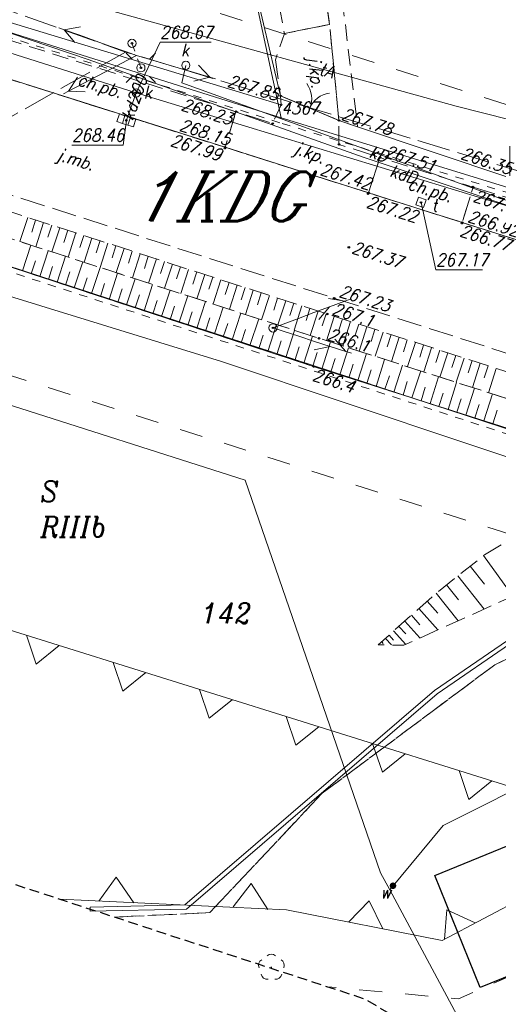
# Model space of a CAD drawing. Header units: metres. Extents: x 7435600 to 7436400, y 5537603 to 5538250.
# Tile 6 of 43: x 7435818 to 7435847, y 5537941 to 5538000. Entities that reach past the tile are written whole.
import ezdxf
from ezdxf.enums import TextEntityAlignment as Align

# ---------------------------------------------------------------- set-up
doc = ezdxf.new("R2010")
doc.units = ezdxf.units.M
doc.header["$MEASUREMENT"] = 0
for name, pattern in [('0.5_0.5', [1, 0.5, -0.5]), ('1.4_1.4', [2.8, 1.4, -1.4]), ('1.5_0.5', [2, 1.5, -0.5]), ('2', [0.9, 0.6, -0.3]), ('218-500', [1, 0.5, -0.5]), ('219-500', [0]), ('3117-500', [0]), ('ktok02-500', [0]), ('mz1.0_0.5', [1.5, 1, -0.5]), ('mz1.25_0.5', [1.75, 1.25, -0.5]), ('mz2.0_0.5', [2.5, 2, -0.5]), ('sm05_500', [1, 0.5, -0.5])]:
    doc.linetypes.add(name, pattern=pattern)
doc.layers.get('0').update_dxf_attribs({"color": 2, "linetype": 'CONTINUOUS', "lineweight": 5})
doc.layers.add('!ramka', color=2, linetype='CONTINUOUS', lineweight=0)
for name, color, linetype in [('000 Inne (niezydentyfikowane)', 7, 'CONTINUOUS'), ('140-Punkty robocze', 7, 'CONTINUOUS'), ('203-Punkt załamania granicy działki nie stabilizowany', 7, 'CONTINUOUS'), ('203-Punkt załamania granicy działki nie stabilizowany-Atr104', 7, 'CONTINUOUS'), ('209-Opis konturu klasyfikacyjnego', 7, 'CONTINUOUS'), ('210-Oznaczenie użytku', 7, 'CONTINUOUS'), ('211-Nr działki', 7, 'CONTINUOUS'), ('217-Granica konturu klasyfikcyjnego', 7, 'CONTINUOUS'), ('218-Granica użytku', 7, 'CONTINUOUS'), ('218-Granica użytku po granicy działki', 7, 'CONTINUOUS'), ('219-Linia granicy', 7, 'CONTINUOUS'), ('312-Budynek (powierzchnia)', 7, 'CONTINUOUS'), ('403-Punkt określonej wysokości', 7, 'CONTINUOUS'), ('995-Tekst dodatkowy duży', 7, 'CONTINUOUS'), ('brama (linia)', 7, 'CONTINUOUS'), ('brama (linia) - symbol', 7, 'CONTINUOUS'), ('chodnik (powierzchnia)', 7, 'CONTINUOUS'), ('chodnik (powierzchnia)-Atr17', 7, 'CONTINUOUS'), ('drzewo liściaste (punkt)', 7, 'CONTINUOUS'), ('jezdnia (powierzchnia)', 7, 'CONTINUOUS'), ('jezdnia (powierzchnia)-Atr17', 7, 'CONTINUOUS'), ('kratka ściekowa (punkt)', 7, 'CONTINUOUS'), ('krawężnik (linia)', 7, 'CONTINUOUS'), ('latarnia na słupie lub maszcie (punkt)', 7, 'CONTINUOUS'), ('Miejsce błędu lub ostrzeżenia po kontroli', 7, 'CONTINUOUS'), ('Nieprzekraczalna linia zabudowy', 7, 'CONTINUOUS'), ('ogrodzenie trwałe (linia)', 7, 'CONTINUOUS'), ('przewód elektroenergetyczny niskiego napięcia (linia) - symbol', 7, 'CONTINUOUS'), ('przewód gazowy (linia)', 7, 'CONTINUOUS'), ('przewód kanalizacyjny (linia)', 7, 'CONTINUOUS'), ('przewód kanalizacyjny (linia)-Atr1', 7, 'CONTINUOUS'), ('przewód telekomunikacyjny (linia)', 7, 'CONTINUOUS'), ('przewód telekomunikacyjny (linia) - symbol', 7, 'CONTINUOUS'), ('przewód telekomunikacyjny (linia)-Atr1', 7, 'CONTINUOUS'), ('przewód telekomunikacyjny - projektowany lub w budowie (linia) - ob. projektowany', 7, 'CONTINUOUS'), ('przewód wodociągowy (linia)', 7, 'CONTINUOUS'), ('punkt o określonej wysokości (sieć kanalizacyjna)', 7, 'CONTINUOUS'), ('punkt o określonej wysokości (sieć kanalizacyjna)-Atr2', 7, 'CONTINUOUS'), ('punkt o określonej wysokości (sieć telekomunikacyjna)', 7, 'CONTINUOUS'), ('punkt o określonej wysokości (sieć telekomunikacyjna)-Atr2', 7, 'CONTINUOUS'), ('punkt wysokościowy naturalny', 7, 'CONTINUOUS'), ('punkt wysokościowy naturalny-Atr2', 7, 'CONTINUOUS'), ('punkt wysokościowy sztuczny', 7, 'CONTINUOUS'), ('punkt wysokościowy sztuczny-Atr2', 7, 'CONTINUOUS'), ('rów przydrożny (linia)', 7, 'CONTINUOUS'), ('skarpa nieumocniona (powierzchnia)', 7, 'CONTINUOUS'), ('studzienka kwadratowa - przewód telekomunikacyjny (punkt)', 7, 'CONTINUOUS'), ('studzienka kwadratowa - przewód telekomunikacyjny (punkt)-Atr17', 7, 'CONTINUOUS'), ('słup (punkt)', 7, 'CONTINUOUS'), ('słup łączony (linia)', 7, 'CONTINUOUS'), ('słup łączony (linia) - symbol', 7, 'CONTINUOUS'), ('właz okrągły - siec kanalizacyjna (punkt)', 7, 'CONTINUOUS'), ('właz okrągły - siec kanalizacyjna (punkt)-Atr17', 7, 'CONTINUOUS'), ('Zakres', 7, 'CONTINUOUS'), ('zasuwa - siec wodociągowa (punkt)', 7, 'CONTINUOUS'), ('zasuwa - siec wodociągowa (punkt)-Atr17', 7, 'CONTINUOUS')]:
    doc.layers.add(name, color=color, linetype=linetype)
doc.styles.get("Standard").update_dxf_attribs({"font": 'italic_1250.shx', "width": 0.75})
doc.linetypes.add('902-500', pattern='A,3.75,0,[1,ksztalty.shx,S=0.5,R=0,X=0,Y=0],3.75', length=7.5)

# ---------------------------------------------------------------- blocks, each defined once
blk = doc.blocks.new('203')
at = {"linetype": 'Continuous', "lineweight": 0}
h = blk.add_hatch(color=0, dxfattribs=at)
edge = h.paths.add_edge_path()
edge.add_arc((0, 0), 0.045, 0, 360)
blk = doc.blocks.new('SM05')
at = {"color": 0, "linetype": 'Continuous', "lineweight": 13}
blk.add_circle((0, 0), 0.25, dxfattribs=at)
blk = doc.blocks.new('US22')
at = {"color": 0, "linetype": 'Continuous', "lineweight": 13}
blk.add_circle((0, 0), 0.25, dxfattribs=at)
blk = doc.blocks.new('SM011')
at = {"color": 0, "linetype": 'Continuous', "lineweight": 13}
for p, q in [((-0.53, 0.531), (-0.883, 0.884)), ((0.531, 0.531), (0.884, 0.884)), ((-0.53, -0.53), (-0.883, -0.883)), ((0.531, -0.53), (0.884, -0.883))]:
    blk.add_line(p, q, dxfattribs=at)
blk = doc.blocks.new('US05')
at = {"color": 0, "linetype": 'Continuous', "lineweight": 13}
for p, q in [((-0.525, -0.25), (-0.525, 0.25)), ((-0.525, 0.25), (-0.175, 0.25)), ((-0.175, -0.25), (-0.175, 0.25)), ((-0.175, 0.25), (0.175, 0.25)), ((0.175, -0.25), (0.175, 0.25)), ((0.175, 0.25), (0.525, 0.25)), ((0.525, -0.25), (0.525, 0.25)), ((-0.525, -0.25), (-0.175, -0.25)), ((-0.175, -0.25), (0.175, -0.25)), ((0.175, -0.25), (0.525, -0.25))]:
    blk.add_line(p, q, dxfattribs=at)
blk = doc.blocks.new('US25')
at = {"linetype": 'Continuous', "lineweight": 0}
h = blk.add_hatch(color=0, dxfattribs=at)
edge = h.paths.add_edge_path()
edge.add_arc((0, 0), 0.2, 0, 360)
blk = doc.blocks.new('OP021')
at = {"linetype": 'Continuous', "lineweight": 13}
h = blk.add_hatch(color=0, dxfattribs=at)
edge = h.paths.add_edge_path()
edge.add_arc((0, 0), 0.05, 0, 360)
at = {"color": 0, "linetype": 'Continuous', "lineweight": 13}
for centre, start, end in [((0, 0.4), 49.272, 130.728), ((-0.38, 0.124), 121.308, 202.548), ((0.38, 0.124), 337.452, 58.692), ((-0.235, -0.324), 193.221, 274.871), ((0.235, -0.324), 265.129, 346.779)]:
    blk.add_arc(centre, 0.4, start, end, dxfattribs=at)
blk = doc.blocks.new('OK02')
at = {"color": 0, "linetype": 'Continuous', "lineweight": 0}
for centre, start, end in [((-1.5, 0), 0, 60), ((1.5, 0), 120, 180)]:
    blk.add_arc(centre, 1.5, start, end, dxfattribs=at)
blk = doc.blocks.new('PE04')
at = {"color": 0, "linetype": 'Continuous', "lineweight": 13}
for p, q in [((0.65, 0), (0, 0)), ((0.65, 0), (1.65, 0)), ((1.65, 0), (2.65, 0)), ((2.65, 0), (3.65, 0)), ((3.65, 0), (4.65, 0)), ((4.65, 0), (3.784, 0.5)), ((4.65, 0), (3.784, -0.5)), ((4.65, 0), (5, 0))]:
    blk.add_line(p, q, dxfattribs=at)
blk = doc.blocks.new('SM04')
at = {"color": 0, "linetype": 'Continuous', "lineweight": 13}
blk.add_circle((0, 0), 0.25, dxfattribs=at)
blk = doc.blocks.new('US15A')
at = {"color": 0, "linetype": 'Continuous', "lineweight": 0}
blk.add_lwpolyline([(-0.25, -0.25), (0.25, -0.25), (0.25, 0.25), (-0.25, 0.25)], close=True, dxfattribs=at)
blk = doc.blocks.new('PW02')
at = {"linetype": 'Continuous', "lineweight": 13}
h = blk.add_hatch(color=0, dxfattribs=at)
edge = h.paths.add_edge_path()
edge.add_arc((0, 0), 0.045, 0, 360)
blk = doc.blocks.new('PW01')
at = {"linetype": 'Continuous', "lineweight": 13}
h = blk.add_hatch(color=0, dxfattribs=at)
edge = h.paths.add_edge_path()
edge.add_arc((0, 0), 0.045, 0, 360)
blk = doc.blocks.new('PT01')
at = {"color": 0, "linetype": 'Continuous', "lineweight": 13}
for p, q in [((0.65, 0), (0, 0)), ((0.65, 0), (1.65, 0)), ((1.65, 0), (2.65, 0)), ((2.65, 0), (3.65, 0)), ((3.65, 0), (2.784, -0.5)), ((3.65, 0), (4.65, 0)), ((4.65, 0), (3.784, 0.5)), ((4.65, 0), (5, 0))]:
    blk.add_line(p, q, dxfattribs=at)
blk = doc.blocks.new('PIKIETA')
at = {"color": 0}
blk.add_circle((0, 0), 0.045, dxfattribs=at)
blk = doc.blocks.new('801')
at = {"linetype": 'Continuous', "lineweight": 13}
h = blk.add_hatch(color=0, dxfattribs=at)
edge = h.paths.add_edge_path()
edge.add_arc((0, 0), 0.045, 0, 360)

msp = doc.modelspace()

# ---------------------------------------------------------------- linework, layer by layer
at = {"layer": '!ramka', "color": 251, "linetype": 'Continuous', "lineweight": 13}
msp.add_3dface([(7435692.445, 5538052.761), (7436192.445, 5538052.761), (7436192.445, 5537747.761), (7435692.445, 5537747.761)], dxfattribs=at)
at = {"layer": '000 Inne (niezydentyfikowane)', "color": 251, "linetype": 'Continuous', "lineweight": 13}
for p, q in [((7435846.56, 5537967.79), (7435848.34, 5537965.34)), ((7435845.75, 5537967.15), (7435846.62, 5537966.05)), ((7435845, 5537966.56), (7435846.59, 5537964.55)), ((7435844.31, 5537966.02), (7435845.04, 5537965.1)), ((7435843.68, 5537965.52), (7435845.01, 5537963.84)), ((7435843.13, 5537965.03), (7435843.78, 5537964.3)), ((7435842.18, 5537964.18), (7435842.69, 5537963.6)), ((7435842.63, 5537964.58), (7435843.78, 5537963.29)), ((7435841.42, 5537963.5), (7435841.83, 5537963.05)), ((7435841.78, 5537963.82), (7435842.69, 5537962.8)), ((7435840.82, 5537962.97), (7435841.09, 5537962.67)), ((7435841.1, 5537963.22), (7435841.83, 5537962.41)), ((7435840.38, 5537962.57), (7435840.46, 5537962.47)), ((7435840.6, 5537962.77), (7435840.96, 5537962.37))]:
    msp.add_line(p, q, dxfattribs=at)
at = {"layer": '000 Inne (niezydentyfikowane)', "color": 251, "linetype": 'Continuous', "lineweight": 13, "flags": 128}
for points in [[(7435818.89, 5537988.3), (7435818.41, 5537986.84)], [(7435819.37, 5537988.14), (7435819.14, 5537987.41)], [(7435819.86, 5537987.99), (7435819.39, 5537986.52)], [(7435820.35, 5537987.83), (7435820.11, 5537987.1)], [(7435820.84, 5537987.67), (7435820.36, 5537986.21)], [(7435821.32, 5537987.52), (7435821.09, 5537986.78)], [(7435821.81, 5537987.36), (7435821.34, 5537985.89)], [(7435822.3, 5537987.2), (7435822.06, 5537986.47)], [(7435822.79, 5537987.04), (7435822.32, 5537985.58)], [(7435823.28, 5537986.89), (7435823.04, 5537986.15)], [(7435823.76, 5537986.73), (7435823.29, 5537985.26)], [(7435818.58, 5537985.06), (7435819.09, 5537986.62)], [(7435819.62, 5537984.71), (7435820.14, 5537986.28)], [(7435824.25, 5537986.57), (7435824.02, 5537985.84)], [(7435824.74, 5537986.41), (7435824.27, 5537984.95)], [(7435825.23, 5537986.26), (7435825, 5537985.52)], [(7435819.1, 5537984.88), (7435819.36, 5537985.67)], [(7435820.67, 5537984.37), (7435821.19, 5537985.94)], [(7435821.72, 5537984.03), (7435822.24, 5537985.6)], [(7435825.72, 5537986.1), (7435825.25, 5537984.63)], [(7435826.21, 5537985.94), (7435825.97, 5537985.21)], [(7435826.7, 5537985.78), (7435826.23, 5537984.31)], [(7435827.19, 5537985.62), (7435826.95, 5537984.89)], [(7435820.15, 5537984.54), (7435820.4, 5537985.33)], [(7435821.19, 5537984.2), (7435821.45, 5537984.99)], [(7435822.77, 5537983.68), (7435823.29, 5537985.26)], [(7435827.68, 5537985.47), (7435827.2, 5537984)], [(7435828.17, 5537985.31), (7435827.93, 5537984.57)], [(7435828.66, 5537985.15), (7435828.18, 5537983.68)], [(7435829.15, 5537984.99), (7435828.91, 5537984.26)], [(7435822.24, 5537983.85), (7435822.5, 5537984.64)], [(7435823.83, 5537983.33), (7435824.35, 5537984.92)], [(7435824.88, 5537982.99), (7435825.41, 5537984.58)], [(7435829.64, 5537984.84), (7435829.16, 5537983.36)], [(7435830.13, 5537984.68), (7435829.89, 5537983.94)], [(7435830.62, 5537984.52), (7435830.15, 5537983.05)], [(7435831.11, 5537984.36), (7435830.87, 5537983.62)], [(7435823.3, 5537983.51), (7435823.56, 5537984.3)], [(7435824.36, 5537983.16), (7435824.62, 5537983.96)], [(7435825.95, 5537982.64), (7435826.47, 5537984.23)], [(7435827.01, 5537982.29), (7435827.54, 5537983.89)], [(7435831.6, 5537984.2), (7435831.13, 5537982.73)], [(7435832.09, 5537984.04), (7435831.85, 5537983.31)], [(7435832.58, 5537983.89), (7435832.11, 5537982.41)], [(7435825.42, 5537982.81), (7435825.68, 5537983.61)], [(7435826.48, 5537982.46), (7435826.74, 5537983.26)], [(7435828.08, 5537981.94), (7435828.61, 5537983.54)], [(7435829.15, 5537981.59), (7435829.68, 5537983.2)], [(7435833.07, 5537983.73), (7435832.84, 5537982.99)], [(7435833.57, 5537983.57), (7435833.09, 5537982.09)], [(7435834.06, 5537983.41), (7435833.82, 5537982.67)], [(7435834.55, 5537983.25), (7435834.07, 5537981.78)], [(7435827.54, 5537982.11), (7435827.81, 5537982.92)], [(7435828.61, 5537981.76), (7435828.88, 5537982.57)], [(7435830.22, 5537981.23), (7435830.75, 5537982.85)], [(7435835.04, 5537983.09), (7435834.8, 5537982.36)], [(7435835.53, 5537982.94), (7435835.06, 5537981.46)], [(7435836.02, 5537982.78), (7435835.79, 5537982.04)], [(7435836.52, 5537982.62), (7435836.04, 5537981.14)], [(7435829.69, 5537981.41), (7435829.95, 5537982.22)], [(7435831.3, 5537980.88), (7435831.83, 5537982.5)], [(7435832.38, 5537980.53), (7435832.92, 5537982.15)], [(7435837.01, 5537982.46), (7435836.77, 5537981.72)], [(7435837.5, 5537982.3), (7435837.03, 5537980.82)], [(7435837.99, 5537982.14), (7435837.76, 5537981.4)], [(7435838.49, 5537981.98), (7435838.01, 5537980.51)], [(7435830.76, 5537981.06), (7435831.03, 5537981.87)], [(7435831.84, 5537980.7), (7435832.11, 5537981.51)], [(7435833.47, 5537980.17), (7435834, 5537981.8)], [(7435834.55, 5537979.81), (7435835.09, 5537981.45)], [(7435838.98, 5537981.83), (7435838.74, 5537981.09)], [(7435839.47, 5537981.67), (7435839, 5537980.19)], [(7435839.96, 5537981.51), (7435839.73, 5537980.77)], [(7435840.46, 5537981.35), (7435839.98, 5537979.88)], [(7435832.92, 5537980.35), (7435833.19, 5537981.16)], [(7435834.01, 5537979.99), (7435834.28, 5537980.81)], [(7435835.64, 5537979.46), (7435836.18, 5537981.1)], [(7435836.74, 5537979.1), (7435837.26, 5537980.75)], [(7435840.95, 5537981.19), (7435840.71, 5537980.46)], [(7435841.44, 5537981.04), (7435840.97, 5537979.56)], [(7435841.93, 5537980.88), (7435841.69, 5537980.14)], [(7435835.1, 5537979.63), (7435835.37, 5537980.45)], [(7435837.84, 5537978.75), (7435838.36, 5537980.4)], [(7435842.42, 5537980.72), (7435841.95, 5537979.25)], [(7435842.91, 5537980.56), (7435842.68, 5537979.83)], [(7435843.4, 5537980.4), (7435842.93, 5537978.93)], [(7435843.9, 5537980.25), (7435843.66, 5537979.51)], [(7435836.19, 5537979.28), (7435836.46, 5537980.1)], [(7435837.29, 5537978.93), (7435837.55, 5537979.75)], [(7435838.93, 5537978.4), (7435839.46, 5537980.05)], [(7435840.03, 5537978.05), (7435840.55, 5537979.69)], [(7435844.39, 5537980.09), (7435843.91, 5537978.62)], [(7435844.88, 5537979.93), (7435844.64, 5537979.2)], [(7435845.37, 5537979.77), (7435844.89, 5537978.3)], [(7435845.86, 5537979.62), (7435845.62, 5537978.88)], [(7435838.38, 5537978.58), (7435838.65, 5537979.4)], [(7435839.48, 5537978.23), (7435839.74, 5537979.05)], [(7435841.12, 5537977.7), (7435841.64, 5537979.34)], [(7435842.21, 5537977.36), (7435842.74, 5537978.99)], [(7435846.35, 5537979.46), (7435845.88, 5537977.99)], [(7435846.84, 5537979.3), (7435846.6, 5537978.57)], [(7435847.33, 5537979.14), (7435846.86, 5537977.67)], [(7435840.57, 5537977.88), (7435840.84, 5537978.7)], [(7435843.31, 5537977.01), (7435843.83, 5537978.64)], [(7435841.67, 5537977.53), (7435841.93, 5537978.35)], [(7435842.76, 5537977.18), (7435843.02, 5537978)], [(7435844.4, 5537976.66), (7435844.92, 5537978.29)], [(7435845.49, 5537976.31), (7435846.01, 5537977.95)], [(7435843.85, 5537976.83), (7435844.11, 5537977.65)], [(7435844.94, 5537976.49), (7435845.2, 5537977.3)], [(7435846.57, 5537975.97), (7435847.09, 5537977.6)], [(7435846.03, 5537976.14), (7435846.29, 5537976.96)], [(7435847.12, 5537975.79), (7435847.38, 5537976.61)]]:
    msp.add_lwpolyline(points, dxfattribs=at)
at = {"layer": '217-Granica konturu klasyfikcyjnego', "color": 3, "linetype": '1.5_0.5', "lineweight": 13, "flags": 128}
for points in [[(7435854.91, 5537973.22), (7435807.23, 5537988.77)], [(7435847.24, 5537961.17), (7435862.53, 5537968.49)], [(7435836.77, 5537953.38), (7435847.24, 5537961.17)], [(7435829.95, 5537946.14), (7435836.77, 5537953.38)], [(7435824.176, 5537945.869), (7435829.95, 5537946.14)]]:
    msp.add_lwpolyline(points, dxfattribs=at)
at = {"layer": '218-Granica użytku', "color": 3, "linetype": '218-500', "lineweight": 13, "flags": 128}
for points in [[(7435847.24, 5537961.17), (7435862.53, 5537968.49)], [(7435862.53, 5537968.49), (7435847.24, 5537961.17)], [(7435836.77, 5537953.38), (7435847.24, 5537961.17)], [(7435847.24, 5537961.17), (7435836.77, 5537953.38)], [(7435829.95, 5537946.14), (7435836.77, 5537953.38)], [(7435836.77, 5537953.38), (7435829.95, 5537946.14)], [(7435824.176, 5537945.869), (7435829.95, 5537946.14)], [(7435829.95, 5537946.14), (7435824.176, 5537945.869)]]:
    msp.add_lwpolyline(points, dxfattribs=at)
at = {"layer": '218-Granica użytku po granicy działki', "color": 3, "linetype": '0.5_0.5', "lineweight": 13}
for p, q in [((7435834.19, 5537994.044), (7435802.99, 5538003.884)), ((7435834.19, 5537994.044), (7435834.19, 5537994.044)), ((7435834.19, 5537994.044), (7435834.19, 5537994.044)), ((7435848.202, 5537989.743), (7435834.192, 5537994.043)), ((7435834.192, 5537994.043), (7435834.192, 5537994.043)), ((7435834.192, 5537994.043), (7435834.192, 5537994.043)), ((7435854.817, 5537972.935), (7435807.137, 5537988.485))]:
    msp.add_line(p, q, dxfattribs=at)
at = {"layer": '219-Linia granicy', "color": 3, "linetype": '219-500', "lineweight": 13, "flags": 128}
for points in [[(7435792.439, 5538007.516), (7435834.28, 5537994.33)], [(7435831.48, 5538007.33), (7435834.28, 5537994.33)], [(7435848.29, 5537990.03), (7435834.28, 5537994.33)], [(7435854.91, 5537973.22), (7435807.23, 5537988.77)]]:
    msp.add_lwpolyline(points, dxfattribs=at)
at = {"layer": '312-Budynek (powierzchnia)', "color": 251, "linetype": 'Continuous', "lineweight": 25, "flags": 128}
for points in [[(7435843.6, 5537948.4), (7435849.83, 5537950.93)], [(7435846.36, 5537941.6), (7435843.6, 5537948.4)], [(7435852.59, 5537944.13), (7435846.36, 5537941.6)]]:
    msp.add_lwpolyline(points, dxfattribs=at)
at = {"layer": 'brama (linia)', "color": 251, "linetype": 'ktok02-500', "lineweight": 13, "flags": 128}
msp.add_lwpolyline([(7435834.24, 5537995.67), (7435837.78, 5537994.18)], dxfattribs=at)
at = {"layer": 'chodnik (powierzchnia)', "color": 251, "linetype": 'mz1.0_0.5', "lineweight": 13, "flags": 128}
for points in [[(7435843.19, 5538026.61), (7435842.65, 5538028.44), (7435840.89, 5538027.92), (7435840.03, 5538027.66), (7435834.72, 5538026.09), (7435835.26, 5538024.31), (7435834.61, 5538024.11), (7435836.22, 5538018.54), (7435836.23, 5538017.68), (7435835.66, 5538013.09), (7435835.63, 5538011.58), (7435837.21, 5538000), (7435837.78, 5537994.18), (7435838.91, 5537993.79), (7435838.15, 5538000.16), (7435836.58, 5538012.25), (7435837.16, 5538017.61), (7435837.2, 5538018.07), (7435837.14, 5538018.61), (7435836.24, 5538022.28), (7435838.7, 5538023.71), (7435837.97, 5538025.92), (7435840.34, 5538026.65)], [(7435814.74, 5537997.65), (7435815.39, 5537999.8), (7435831.53, 5537994.72), (7435830.87, 5537992.55)], [(7435839.58, 5537989.79), (7435840.27, 5537991.93), (7435845.92, 5537990.14), (7435845.26, 5537987.99)]]:
    msp.add_lwpolyline(points, close=True, dxfattribs=at)
at = {"layer": 'jezdnia (powierzchnia)', "color": 251, "linetype": '1.5_0.5', "lineweight": 13, "flags": 128}
for points in [[(7435834.47, 5537999.46), (7435837.21, 5538000), (7435835.63, 5538011.58), (7435835.66, 5538013.09), (7435836.23, 5538017.68), (7435836.22, 5538018.54), (7435832.6, 5538017.58), (7435831.21, 5538023.1), (7435830.58, 5538022.91), (7435829.72, 5538022.65), (7435831.91, 5538013.26)], [(7435787.98, 5537999.13), (7435812.53, 5537991.36), (7435837.49, 5537983.4), (7435851.56, 5537978.92), (7435872.9, 5537972.2), (7435884.62, 5537968.52), (7435893.22, 5537965.82), (7435917.63, 5537958.09), (7435931.26, 5537953.8), (7435946.49, 5537948.88), (7435956.04, 5537945.83), (7435981.79, 5537937.53), (7436000.26, 5537931.81), (7436006.5, 5537929.57), (7436018.45, 5537924.52), (7436030.52, 5537919.43), (7436040.91, 5537915.64), (7436044.65, 5537914.31), (7436047.5, 5537913.32), (7436048.48, 5537913.11), (7436051.09, 5537912.8), (7436055.46, 5537912.3), (7436060.57, 5537911.81), (7436062.36, 5537911.5), (7436063.03, 5537911.36), (7436070.16, 5537909.02), (7436075.77, 5537907.07), (7436087.88, 5537902.7), (7436092.65, 5537900.86), (7436104.8, 5537895.98), (7436111.99, 5537892.99), (7436117.36, 5537890.77), (7436120.52, 5537889.46), (7436121.95, 5537888.81), (7436122.58, 5537888.36), (7436123.09, 5537887.94), (7436123.7, 5537887.23), (7436124.27, 5537886.43), (7436124.63, 5537885.44), (7436124.96, 5537883.49), (7436124.82, 5537882.04), (7436132.59, 5537891.94), (7436128.79, 5537893.6), (7436127.56, 5537894.18), (7436120.05, 5537897.35), (7436109.2, 5537901.85), (7436098.73, 5537906.14), (7436090.27, 5537909.41), (7436082.51, 5537912.25), (7436078.14, 5537913.79), (7436065.14, 5537918.22), (7436053.81, 5537921.98), (7436047.55, 5537924.02), (7436039.35, 5537926.69), (7436033.49, 5537928.6), (7436025.95, 5537930.99), (7436016.54, 5537933.92), (7436002.02, 5537938.44), (7435996.37, 5537940.2), (7435994.48, 5537940.74), (7435983.95, 5537944.1), (7435976.31, 5537946.5), (7435971.56, 5537947.96), (7435963.8, 5537950.41), (7435957.25, 5537952.56), (7435948.59, 5537955.3), (7435932.89, 5537960.3), (7435919.95, 5537964.35), (7435895.13, 5537972.13), (7435875.07, 5537978.57), (7435853.94, 5537985.24), (7435845.26, 5537987.99), (7435839.58, 5537989.79), (7435830.87, 5537992.55), (7435814.74, 5537997.65), (7435806.05, 5538000.41), (7435789.9, 5538005.53), (7435788.87, 5538002.22)], [(7435837.78, 5537994.18), (7435837.21, 5538000), (7435834.47, 5537999.46), (7435833.92, 5537997.86), (7435834.24, 5537995.67)], [(7435834.24, 5537995.67), (7435834.27, 5537995.13), (7435833.76, 5537993.99), (7435831.53, 5537994.72), (7435830.87, 5537992.55), (7435839.58, 5537989.79), (7435840.27, 5537991.93), (7435837.78, 5537992.73), (7435837.78, 5537994.18)], [(7435853.94, 5537985.24), (7435854.62, 5537987.38), (7435852.46, 5537988.04), (7435847.78, 5537989.56), (7435845.92, 5537990.14), (7435845.26, 5537987.99)]]:
    msp.add_lwpolyline(points, close=True, dxfattribs=at)
at = {"layer": 'krawężnik (linia)', "color": 251, "linetype": 'Continuous', "lineweight": 13, "flags": 128}
for points in [[(7436002.02, 5537938.44), (7435996.37, 5537940.2), (7435994.48, 5537940.74), (7435983.95, 5537944.1), (7435976.31, 5537946.5), (7435971.56, 5537947.96), (7435963.8, 5537950.41), (7435957.25, 5537952.56), (7435948.59, 5537955.3), (7435932.89, 5537960.3), (7435919.95, 5537964.35), (7435895.13, 5537972.13), (7435875.07, 5537978.57), (7435853.94, 5537985.24), (7435845.26, 5537987.99), (7435839.58, 5537989.79), (7435830.87, 5537992.55), (7435814.74, 5537997.65), (7435806.05, 5538000.41), (7435789.9, 5538005.53)], [(7435971.56, 5537947.96), (7435963.8, 5537950.41), (7435957.25, 5537952.56), (7435948.59, 5537955.3), (7435932.89, 5537960.3), (7435919.95, 5537964.35), (7435895.13, 5537972.13), (7435875.07, 5537978.57), (7435853.94, 5537985.24), (7435845.26, 5537987.99), (7435839.58, 5537989.79), (7435830.87, 5537992.55), (7435814.74, 5537997.65), (7435806.05, 5538000.41), (7435789.9, 5538005.53)]]:
    msp.add_lwpolyline(points, dxfattribs=at)
at = {"layer": 'Miejsce błędu lub ostrzeżenia po kontroli', "color": 214, "linetype": '1.4_1.4', "lineweight": 13, "flags": 128}
for points in [[(7435793.22, 5538012.54), (7435864.71, 5537989.81), (7435897.31, 5538015.13)], [(7435788.1, 5537988.14), (7435873.32, 5537961.12), (7435873.74, 5537956.16), (7435864.44, 5537950.16), (7435853.85, 5537944.79), (7435845.04, 5537940.91), (7435837.11, 5537941.64)]]:
    msp.add_lwpolyline(points, dxfattribs=at)
at = {"layer": 'Nieprzekraczalna linia zabudowy', "color": 251, "linetype": '3117-500', "lineweight": 13, "flags": 128}
for points in [[(7435789.69, 5537972.06), (7435856.69, 5537951.12), (7435844.05, 5537944.44), (7435834.6, 5537946.3), (7435820.84, 5537946.96)], [(7435789.69, 5537972.06), (7435856.69, 5537951.12), (7435844.05, 5537944.44), (7435834.6, 5537946.3), (7435820.84, 5537946.96)], [(7435789.69, 5537972.06), (7435856.69, 5537951.12), (7435844.05, 5537944.44), (7435834.6, 5537946.3), (7435820.84, 5537946.96)], [(7435818.82, 5537962.956), (7435819.415, 5537961.211), (7435820.806, 5537962.335)], [(7435824.07, 5537961.315), (7435824.664, 5537959.57), (7435826.056, 5537960.694)], [(7435829.319, 5537959.674), (7435829.914, 5537957.929), (7435831.305, 5537959.054)], [(7435834.569, 5537958.034), (7435835.164, 5537956.288), (7435836.555, 5537957.413)], [(7435839.819, 5537956.393), (7435840.414, 5537954.648), (7435841.805, 5537955.772)], [(7435845.069, 5537954.752), (7435845.663, 5537953.007), (7435847.055, 5537954.131)], [(7435825.326, 5537946.734), (7435824.252, 5537948.296), (7435823.216, 5537946.837)], [(7435833.473, 5537946.323), (7435832.446, 5537947.916), (7435831.368, 5537946.488)], [(7435840.44, 5537945.151), (7435839.619, 5537946.859), (7435838.372, 5537945.577)], [(7435846.056, 5537945.516), (7435844.335, 5537946.312), (7435844.189, 5537944.529)]]:
    msp.add_lwpolyline(points, dxfattribs=at)
at = {"layer": 'ogrodzenie trwałe (linia)', "color": 251, "linetype": '902-500', "lineweight": 13, "flags": 128}
for points in [[(7435822.85, 5538034.686), (7435831.48, 5538007.33), (7435834.24, 5537995.67), (7435834.27, 5537995.13), (7435813.62, 5538001.4)], [(7435843.19, 5538026.61), (7435848.1, 5538007.67), (7435848.18, 5538001.76), (7435848.16, 5537990.7), (7435838.91, 5537993.79), (7435837.78, 5537994.18)], [(7435806.36, 5537989.09), (7435811.65, 5537987.33), (7435836.24, 5537979.26), (7435849.89, 5537974.91), (7435854.08, 5537973.51), (7435859.12, 5537971.47), (7435864.09, 5537969.45)]]:
    msp.add_lwpolyline(points, dxfattribs=at)
at = {"layer": 'przewód gazowy (linia)', "color": 40, "linetype": 'Continuous', "lineweight": 13, "flags": 128}
msp.add_lwpolyline([(7435888.27, 5537961.03), (7435881.31, 5537963.88), (7435880.29, 5537964.09), (7435865.41, 5537965.62), (7435853.17, 5537972.04), (7435830.66, 5537979.57), (7435805.23, 5537987.38), (7435800.59, 5537988.89), (7435788.53, 5537992.86)], dxfattribs=at)
at = {"layer": 'przewód kanalizacyjny (linia)', "color": 34, "linetype": 'Continuous', "lineweight": 13, "flags": 128}
for points in [[(7435878.58, 5537988.66), (7435876.03, 5537988.31), (7435868.28, 5537984.99), (7435861.58, 5537984.86), (7435825.48, 5537995.85), (7435792.235, 5538006.395)], [(7435828.49, 5537997.52), (7435828.24, 5537996.46), (7435846.32, 5537989.93), (7435847.56, 5537989.45), (7435861.29, 5537985.59)], [(7435824.88, 5537994.19), (7435825.48, 5537995.85)]]:
    msp.add_lwpolyline(points, dxfattribs=at)
at = {"layer": 'przewód telekomunikacyjny (linia)', "color": 30, "linetype": 'Continuous', "lineweight": 13, "flags": 128}
for points in [[(7435792.809, 5538009.551), (7435823.4, 5538000.98), (7435844.9, 5537995.05), (7435859.43, 5537991.36), (7435877.61, 5537986.68), (7435905.58, 5537977.85), (7435931.13, 5537968.62), (7435943.75, 5537963.85)], [(7435792.497, 5538007.835), (7435807.14, 5538003.12), (7435822.56, 5537997.87), (7435839.31, 5537991.93), (7435853.13, 5537987.32), (7435867.39, 5537983.93), (7435875.26, 5537981.09), (7435883.45, 5537977.54), (7435893.32, 5537974.89), (7435908.33, 5537969.73), (7435932.08, 5537961.56), (7435943.53, 5537958.19), (7435981.13, 5537946.12)]]:
    msp.add_lwpolyline(points, dxfattribs=at)
at = {"layer": 'przewód telekomunikacyjny - projektowany lub w budowie (linia) - ob. projektowany', "color": 30, "linetype": 'mz2.0_0.5', "lineweight": 13, "flags": 128}
for points in [[(7435792.843, 5538009.737), (7435824.83, 5537998.33), (7435855.01, 5537989.2), (7435890.63, 5537977.66), (7435960.78, 5537956.17), (7435995.22, 5537944.87), (7436035.99, 5537931.9), (7436029.28, 5537911.61)], [(7435824.83, 5537998.33), (7435806.94, 5537988.22), (7435811.703, 5537949.945)]]:
    msp.add_lwpolyline(points, dxfattribs=at)
at = {"layer": 'przewód wodociągowy (linia)', "color": 5, "linetype": 'Continuous', "lineweight": 13, "flags": 128}
for points in [[(7435846.828, 5537936.404), (7435845.84, 5537938.25), (7435840.86, 5537947.53), (7435840.31, 5537948.55), (7435832.09, 5537972.37), (7435817, 5537977.17), (7435789.39, 5537985.64), (7435787.93, 5537986.199)], [(7435840.86, 5537947.53), (7435844.11, 5537951.42), (7435857.22, 5537958)]]:
    msp.add_lwpolyline(points, dxfattribs=at)
at = {"layer": 'punkt o określonej wysokości (sieć kanalizacyjna)-Atr2', "color": 251, "lineweight": 13, "flags": 128}
for points in [[(7435825.48, 5537995.85), (7435826.93, 5537998.92), (7435830.018, 5537998.92)], [(7435824.88, 5537994.19), (7435824.69, 5537992.68), (7435821.576, 5537992.68)]]:
    msp.add_lwpolyline(points, dxfattribs=at)
at = {"layer": 'punkt o określonej wysokości (sieć telekomunikacyjna)-Atr2', "color": 251, "lineweight": 13, "flags": 128}
msp.add_lwpolyline([(7435842.76, 5537989.21), (7435843.67, 5537985.12), (7435846.497, 5537985.12)], dxfattribs=at)
at = {"layer": 'rów przydrożny (linia)', "color": 251, "linetype": 'Continuous', "lineweight": 13}
for p, q in [((7435843.584, 5537959.609), (7435848.329, 5537962.87)), ((7435843.736, 5537959.411), (7435848.451, 5537962.65)), ((7435828.432, 5537946.604), (7435843.584, 5537959.609)), ((7435828.528, 5537946.356), (7435843.736, 5537959.411)), ((7435822.684, 5537946.48), (7435828.432, 5537946.604)), ((7435822.684, 5537946.48), (7435822.69, 5537946.23)), ((7435822.69, 5537946.23), (7435828.528, 5537946.356))]:
    msp.add_line(p, q, dxfattribs=at)
at = {"layer": 'skarpa nieumocniona (powierzchnia)', "color": 251, "linetype": 'mz1.25_0.5', "lineweight": 13, "flags": 128}
for points in [[(7435788.61, 5537996.68), (7435788.52, 5537997.93), (7435812.25, 5537990.44), (7435837.07, 5537982.44), (7435850.76, 5537978.04), (7435855.01, 5537976.9), (7435857.65, 5537975.77), (7435859.77, 5537972.04), (7435854.34, 5537974.97), (7435850.08, 5537976.64), (7435836.57, 5537980.97), (7435812.07, 5537988.89)], [(7435788.61, 5537996.68), (7435787.61, 5537995.18), (7435806.36, 5537989.09), (7435811.65, 5537987.33), (7435836.24, 5537979.26), (7435849.89, 5537974.91), (7435854.08, 5537973.51), (7435859.12, 5537971.47), (7435859.77, 5537972.04), (7435854.34, 5537974.97), (7435850.08, 5537976.64), (7435836.57, 5537980.97), (7435812.07, 5537988.89)], [(7435859.12, 5537971.47), (7435853.8, 5537967.38), (7435850.42, 5537966.27), (7435841.72, 5537962.36), (7435840.16, 5537962.38), (7435843.62, 5537965.47), (7435846.62, 5537967.84), (7435852.31, 5537971.23), (7435854.95, 5537973.16)]]:
    msp.add_lwpolyline(points, close=True, dxfattribs=at)
at = {"layer": 'słup łączony (linia)', "color": 251, "linetype": 'sm05_500', "lineweight": 13, "flags": 128}
msp.add_lwpolyline([(7435825.22, 5537998.86), (7435825.76, 5537997.37)], dxfattribs=at)
at = {"layer": 'Zakres', "color": 5, "linetype": '2', "lineweight": 30, "flags": 128}
msp.add_lwpolyline([(7435791.95, 5538004.83), (7435788.55, 5537993.08), (7435787.96, 5537986.53), (7435787.35, 5537979.77), (7435791.23, 5537966.98), (7435799.62, 5537956.58), (7435811.29, 5537950.08), (7435839.35, 5537940.91), (7435847.93, 5537935.74), (7435857.59, 5537931.73), (7435868.01, 5537930.77), (7435873.84, 5537931.1), (7435927.63, 5537913.78), (7435934.32, 5537910.49), (7435948.84, 5537901.62), (7435957.74, 5537897.76), (7436015.82, 5537881.67), (7436056.09, 5537869.29), (7436058.12, 5537868.73), (7436082.82, 5537862.73), (7436097.96, 5537862.42), (7436111.81, 5537868.54), (7436121.78, 5537879.94), (7436129.89, 5537894.76), (7436134.11, 5537909.18), (7436131.89, 5537924.04), (7436123.64, 5537936.6), (7436110.88, 5537944.55), (7436055.14, 5537964.31), (7436052.48, 5537965.13), (7436027.84, 5537971.72), (7435999.56, 5537979.44), (7435995.34, 5537981.24), (7435974.61, 5537991.35), (7435974.21, 5537991.54), (7435952.34, 5538001.86), (7435940.13, 5538005.1), (7435927.06, 5538006.13), (7435886.07, 5538018.53), (7435885.05, 5538018.82), (7435855.64, 5538026.76), (7435837.67, 5538033.11), (7435824.44, 5538035.07), (7435811.44, 5538031.93), (7435800.57, 5538024.15), (7435795.41, 5538016.01), (7435793.41, 5538012.85)], close=True, dxfattribs=at)

# ---------------------------------------------------------------- block references
at = {"layer": '140-Punkty robocze', "color": 1, "linetype": 'Continuous', "lineweight": 13}
for p in [(7435825.22, 5537998.86), (7435825.76, 5537997.37), (7435825.48, 5537995.85), (7435834.24, 5537995.67), (7435834.27, 5537995.13), (7435831.53, 5537994.72), (7435824.88, 5537994.19), (7435833.76, 5537993.99), (7435837.78, 5537994.18), (7435837.78, 5537992.73), (7435830.86, 5537992.5), (7435830.87, 5537992.55), (7435840.27, 5537991.93), (7435839.55, 5537989.74), (7435839.58, 5537989.79), (7435845.92, 5537990.14), (7435842.76, 5537989.21), (7435845.24, 5537987.95), (7435845.26, 5537987.99), (7435838.38, 5537986.49), (7435837.49, 5537983.4), (7435837.07, 5537982.44), (7435833.78, 5537981.6), (7435836.57, 5537980.97), (7435836.24, 5537979.26)]:
    msp.add_blockref('PIKIETA', p, dxfattribs=at)
at = {"layer": '203-Punkt załamania granicy działki nie stabilizowany', "color": 3, "linetype": 'Continuous', "lineweight": 13}
msp.add_blockref('203', (7435834.28, 5537994.33), dxfattribs=at)
at = {"layer": '403-Punkt określonej wysokości', "color": 251, "linetype": 'Continuous', "lineweight": 13}
for p in [(7435825.22, 5537998.86), (7435825.76, 5537997.37), (7435825.48, 5537995.85), (7435834.24, 5537995.67), (7435834.27, 5537995.13), (7435831.53, 5537994.72), (7435824.88, 5537994.19), (7435833.76, 5537993.99), (7435837.78, 5537994.18), (7435837.78, 5537992.73), (7435830.86, 5537992.5), (7435830.87, 5537992.55), (7435840.27, 5537991.93), (7435839.55, 5537989.74), (7435839.58, 5537989.79), (7435845.92, 5537990.14), (7435842.76, 5537989.21), (7435845.24, 5537987.95), (7435845.26, 5537987.99), (7435838.38, 5537986.49), (7435837.49, 5537983.4), (7435837.07, 5537982.44), (7435833.78, 5537981.6), (7435836.57, 5537980.97), (7435836.24, 5537979.26)]:
    msp.add_blockref('801', p, dxfattribs=at)
at = {"layer": 'brama (linia) - symbol', "color": 251, "linetype": 'Continuous', "lineweight": 13, "rotation": 337.174}
msp.add_blockref('OK02', (7435836.01, 5537994.925), dxfattribs=at)
at = {"layer": 'drzewo liściaste (punkt)', "color": 94, "linetype": 'Continuous', "lineweight": 13, "rotation": 0.094}
msp.add_blockref('OP021', (7435833.68, 5537942.82), dxfattribs=at)
at = {"layer": 'kratka ściekowa (punkt)', "color": 251, "linetype": 'Continuous', "lineweight": 13, "rotation": 342.6130000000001}
msp.add_blockref('US05', (7435824.88, 5537994.19), dxfattribs=at)
at = {"layer": 'latarnia na słupie lub maszcie (punkt)', "color": 251, "linetype": 'Continuous', "lineweight": 13}
msp.add_blockref('SM011', (7435825.76, 5537997.37), dxfattribs=at)
at = {"layer": 'przewód elektroenergetyczny niskiego napięcia (linia) - symbol', "color": 1, "linetype": 'Continuous', "lineweight": 13}
for rotation in [160.426, 207.737, 343.598]:
    msp.add_blockref('PE04', (7435825.49, 5537998.12), dxfattribs=dict(at, rotation=rotation))
at = {"layer": 'przewód telekomunikacyjny (linia) - symbol', "color": 30, "linetype": 'Continuous', "lineweight": 13}
for rotation in [20.404, 342.059]:
    msp.add_blockref('PT01', (7435833.78, 5537981.6), dxfattribs=dict(at, rotation=rotation))
at = {"layer": 'punkt o określonej wysokości (sieć kanalizacyjna)', "color": 34, "linetype": 'Continuous', "lineweight": 13}
for p in [(7435825.48, 5537995.85), (7435824.88, 5537994.19)]:
    msp.add_blockref('PW01', p, dxfattribs=at)
at = {"layer": 'punkt o określonej wysokości (sieć telekomunikacyjna)', "color": 30, "linetype": 'Continuous', "lineweight": 13}
msp.add_blockref('PW01', (7435842.76, 5537989.21), dxfattribs=at)
at = {"layer": 'punkt wysokościowy naturalny', "color": 251, "linetype": 'Continuous', "lineweight": 13}
for p in [(7435837.07, 5537982.44), (7435836.57, 5537980.97), (7435836.24, 5537979.26)]:
    msp.add_blockref('PW01', p, dxfattribs=at)
at = {"layer": 'punkt wysokościowy sztuczny', "color": 251, "linetype": 'Continuous', "lineweight": 13}
for p in [(7435834.24, 5537995.67), (7435831.53, 5537994.72), (7435837.78, 5537994.18), (7435830.86, 5537992.5), (7435830.87, 5537992.55), (7435840.27, 5537991.93), (7435839.55, 5537989.74), (7435839.58, 5537989.79), (7435845.92, 5537990.14), (7435845.24, 5537987.95), (7435845.26, 5537987.99), (7435838.38, 5537986.49), (7435837.49, 5537983.4)]:
    msp.add_blockref('PW02', p, dxfattribs=at)
at = {"layer": 'studzienka kwadratowa - przewód telekomunikacyjny (punkt)', "color": 30, "linetype": 'Continuous', "lineweight": 13, "rotation": 340.866}
msp.add_blockref('US15A', (7435842.76, 5537989.21), dxfattribs=at)
at = {"layer": 'słup (punkt)', "color": 251, "linetype": 'Continuous', "lineweight": 13}
msp.add_blockref('SM04', (7435833.78, 5537981.6), dxfattribs=at)
at = {"layer": 'słup łączony (linia) - symbol', "color": 251, "linetype": 'Continuous', "lineweight": 13}
for p in [(7435825.22, 5537998.86), (7435825.76, 5537997.37)]:
    msp.add_blockref('SM05', p, dxfattribs=at)
at = {"layer": 'właz okrągły - siec kanalizacyjna (punkt)', "color": 251, "linetype": 'Continuous', "lineweight": 13, "rotation": 359.919}
msp.add_blockref('US22', (7435828.49, 5537997.52), dxfattribs=at)
at = {"layer": 'właz okrągły - siec kanalizacyjna (punkt)', "color": 251, "linetype": 'Continuous', "lineweight": 13}
msp.add_blockref('US22', (7435825.48, 5537995.85), dxfattribs=at)
at = {"layer": 'zasuwa - siec wodociągowa (punkt)', "color": 251, "linetype": 'Continuous', "lineweight": 13}
msp.add_blockref('US25', (7435841.06, 5537947.77), dxfattribs=at)

# ---------------------------------------------------------------- texts
at = {"layer": '203-Punkt załamania granicy działki nie stabilizowany-Atr104', "color": 251, "lineweight": 13, "width": 0.9}
msp.add_text('4367', height=0.75, dxfattribs=at).set_placement((7435834.28, 5537994.33), align=Align.BOTTOM_LEFT)
at = {"layer": '209-Opis konturu klasyfikacyjnego', "color": 3, "linetype": 'Continuous', "lineweight": 13, "width": 0.9}
msp.add_text('RIIIb', height=1.25, dxfattribs=at).set_placement((7435819.67, 5537970.16), align=Align.TOP_LEFT)
at = {"layer": '210-Oznaczenie użytku', "color": 3, "linetype": 'Continuous', "lineweight": 13, "width": 0.9}
msp.add_text('S', height=1.25, dxfattribs=at).set_placement((7435819.67, 5537971.06))
at = {"layer": '211-Nr działki', "color": 3, "linetype": 'Continuous', "lineweight": 13, "width": 0.9}
msp.add_text('142', height=1.25, dxfattribs=at).set_placement((7435829.44, 5537963.67))
at = {"layer": '995-Tekst dodatkowy duży', "color": 214, "linetype": 'Continuous', "lineweight": 13, "oblique": 15, "width": 0.9}
msp.add_text('1KDG', height=3, dxfattribs=at).set_placement((7435825.49, 5537988.07))
at = {"layer": 'chodnik (powierzchnia)-Atr17', "color": 251, "lineweight": 13, "width": 0.9}
for rotation, p in [(342.454, (7435821.86, 5537996.35)), (342.417, (7435841.9, 5537990.03))]:
    msp.add_text('ch.pb.', height=0.75, rotation=rotation, dxfattribs=at).set_placement(p)
at = {"layer": 'jezdnia (powierzchnia)-Atr17', "color": 251, "lineweight": 13, "width": 0.9}
for s, rotation, p in [('j.kp.', 276.233, (7435835.92, 5537997.99)), ('j.kp.', 339.954, (7435834.99, 5537992.2)), ('j.mb.', -17.688, (7435820.62, 5537991.81))]:
    msp.add_text(s, height=0.75, rotation=rotation, dxfattribs=at).set_placement(p)
at = {"layer": 'przewód kanalizacyjny (linia)-Atr1', "color": 34, "lineweight": 13, "width": 0.9}
for s, rotation, p in [('kd200', 70.128, (7435824.902, 5537994.25)), ('kD', -19.858, (7435839.67, 5537992.33)), ('kdD', -16.932, (7435840.904, 5537991.154))]:
    msp.add_text(s, height=0.75, rotation=rotation, dxfattribs=at).set_placement(p, align=Align.MIDDLE_LEFT)
at = {"layer": 'przewód telekomunikacyjny (linia)-Atr1', "color": 30, "lineweight": 13, "width": 0.9}
msp.add_text('tA', height=0.75, rotation=-15.419, dxfattribs=at).set_placement((7435836.62, 5537997.33), align=Align.MIDDLE_LEFT)
at = {"layer": 'punkt o określonej wysokości (sieć kanalizacyjna)-Atr2', "color": 34, "lineweight": 13, "width": 0.9}
for s, p in [('268.67', (7435826.93, 5537998.928)), ('268.46', (7435821.576, 5537992.688))]:
    msp.add_text(s, height=0.75, dxfattribs=at).set_placement(p, align=Align.BOTTOM_LEFT)
at = {"layer": 'punkt o określonej wysokości (sieć telekomunikacyjna)-Atr2', "color": 30, "lineweight": 13, "width": 0.9}
msp.add_text('267.17', height=0.75, dxfattribs=at).set_placement((7435843.67, 5537985.128), align=Align.BOTTOM_LEFT)
at = {"layer": 'punkt wysokościowy naturalny-Atr2', "color": 251, "lineweight": 13, "width": 0.9}
for s, rotation, p in [('267.1', -17.818, (7435837.31, 5537982.44)), ('266.1', 342.229, (7435837.03, 5537980.9)), ('266.4', -17.676, (7435836.11, 5537978.44))]:
    msp.add_text(s, height=0.75, rotation=rotation, dxfattribs=at).set_placement(p)
at = {"layer": 'punkt wysokościowy sztuczny-Atr2', "color": 251, "lineweight": 9, "width": 0.9}
for s, rotation, p in [('267.85', -16.89, (7435830.96, 5537996.27)), ('268.23', -17.471, (7435828.15, 5537994.84)), ('267.78', -18.534, (7435837.87, 5537994.26)), ('268.15', 342.454, (7435828.04, 5537993.59)), ('267.99', 342.418, (7435827.49, 5537992.67)), ('267.51', -17.579, (7435840.49, 5537991.99)), ('266.35', -18.534, (7435845.12, 5537991.88)), ('267.42', 342.418, (7435836.57, 5537990.91)), ('267.00', -18.534, (7435845.86, 5537989.3)), ('267.22', 342.417, (7435839.39, 5537988.93)), ('266.92', 342.421, (7435845.54, 5537988.05)), ('266.77', 342.421, (7435845.05, 5537987.18)), ('267.37', -17.662, (7435838.49, 5537986.16)), ('267.23', -17.662, (7435837.74, 5537983.52))]:
    msp.add_text(s, height=0.75, rotation=rotation, dxfattribs=at).set_placement(p)
at = {"layer": 'studzienka kwadratowa - przewód telekomunikacyjny (punkt)-Atr17', "color": 30, "lineweight": 13, "width": 0.9}
msp.add_text('t', height=0.75, dxfattribs=at).set_placement((7435843.41, 5537988.66))
at = {"layer": 'właz okrągły - siec kanalizacyjna (punkt)-Atr17', "color": 251, "lineweight": 13, "width": 0.9}
for p in [(7435828.19, 5537998.08), (7435825.93, 5537995.52)]:
    msp.add_text('k', height=0.75, dxfattribs=at).set_placement(p)
at = {"layer": 'zasuwa - siec wodociągowa (punkt)-Atr17', "color": 251, "lineweight": 13, "width": 0.9}
msp.add_text('w', height=0.75, dxfattribs=at).set_placement((7435840.29, 5537947))

doc.saveas('drawing.dxf')
